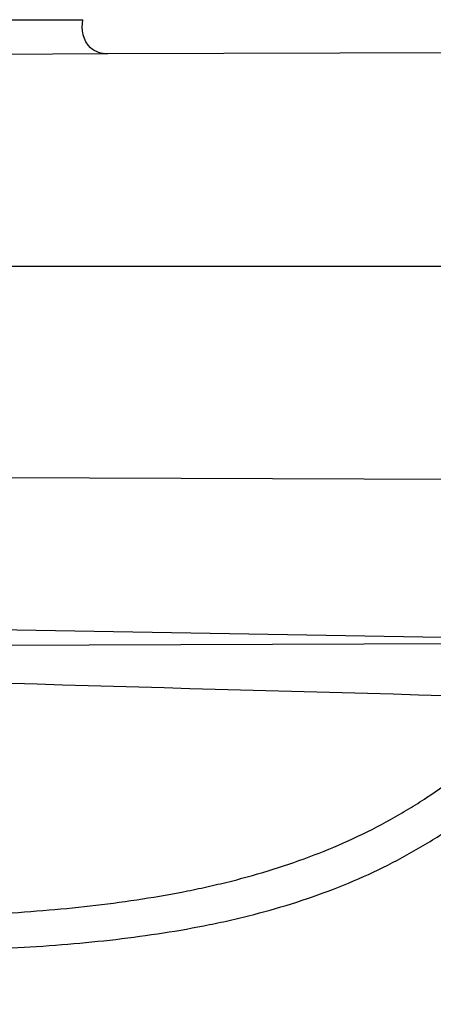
# Model space of a CAD drawing. Header units: millimetres. Extents: x 0 to 297, y 0 to 210.
# Tile 39 of 256: x 143.4177 to 143.4512, y 90.821 to 90.9009. Entities that reach past the tile are written whole.
import ezdxf

# ---------------------------------------------------------------- set-up
doc = ezdxf.new("R2010")
doc.units = ezdxf.units.MM
doc.header["$LTSCALE"] = 16.335
doc.layers.get('0').update_dxf_attribs({"linetype": 'CONTINUOUS'})
for name, color, linetype in [('01_GLOBAL', 7, 'CONTINUOUS'), ('INTFCLR_1', 7, 'CONTINUOUS'), ('INTFCLR_144815', 7, 'CONTINUOUS')]:
    doc.layers.add(name, color=color, linetype=linetype)

msp = doc.modelspace()

# ---------------------------------------------------------------- linework, layer by layer
at = {"color": 7, "linetype": 'Continuous'}
msp.add_circle((144.2368034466, 92.193132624), 3.04, dxfattribs=at)
at = {"color": 9, "linetype": 'Continuous'}
msp.add_arc((144.2368034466, 92.193132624), 3.001038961, 182.9674534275, 267.0325465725, dxfattribs=at)
at = {"layer": '01_GLOBAL', "color": 7, "linetype": 'Continuous'}
msp.add_circle((144.2368034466, 92.193132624), 3.08, dxfattribs=at)
at = {"layer": 'INTFCLR_1', "color": 9, "linetype": 'Continuous'}
for p, q in [((143.388269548, 90.9009089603), (143.4228188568, 90.9009089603)), ((143.4248350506, 90.89812460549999), (143.3906042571, 90.89800511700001)), ((143.068579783, 90.8809089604), (143.4921648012, 90.8809089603)), ((143.1045099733, 90.85684035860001), (143.4519711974, 90.85077540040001))]:
    msp.add_line(p, q, dxfattribs=at)
at = {"layer": 'INTFCLR_1', "color": 6, "linetype": 'Continuous'}
for p, q in [((143.4857521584, 90.89833724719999), (143.4248350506, 90.89812460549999)), ((143.4152219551, 90.86372687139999), (143.4774988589, 90.86350948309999)), ((143.4735235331, 90.850294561), (143.4103485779, 90.85007403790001))]:
    msp.add_line(p, q, dxfattribs=at)
for radius in [0.4827613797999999, 0.4587930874]:
    msp.add_arc((143.076579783, 90.97690896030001), radius, 270, 90.00000002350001, dxfattribs=at)
at = {"layer": 'INTFCLR_1', "color": 9, "linetype": 'Continuous'}
msp.add_arc((143.9726450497, 110.0206614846), 19.181680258, 268.2538865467, 268.4511225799, dxfattribs=at)
for points, knots in [([(143.505791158, 90.8276271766), (143.5067409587, 90.8302116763), (143.5086022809, 90.8354304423), (143.5121486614, 90.84601401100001), (143.5179028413, 90.8650111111), (143.5232385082, 90.8873082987), (143.5267617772, 90.90723622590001), (143.5282429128, 90.9174118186), (143.5290073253, 90.92329723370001), (143.5307716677, 90.93807275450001), (143.5326049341, 90.9633194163), (143.5323109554, 90.99310602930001), (143.5309256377, 91.0124090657), (143.5300542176, 91.021322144), (143.5294126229, 91.02725019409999), (143.5274302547, 91.04325002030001), (143.5229291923, 91.06887020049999), (143.5164430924, 91.09388353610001), (143.5118037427, 91.1087295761), (143.5100588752, 91.1140398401), (143.5074043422, 91.1218621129), (143.501415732, 91.13821577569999), (143.4910739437, 91.16221785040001), (143.4792964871, 91.1848938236), (143.4710860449, 91.1988510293), (143.4672487, 91.2050639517), (143.4646994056, 91.2091138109), (143.4578048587, 91.21976497), (143.446251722, 91.2361118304), (143.4302039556, 91.2560120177), (143.4166114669, 91.2709286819), (143.4071163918, 91.280463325), (143.4018664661, 91.2855115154), (143.3945821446, 91.292319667), (143.3843862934, 91.301234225), (143.373349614, 91.3098835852), (143.3667450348, 91.31458051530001), (143.3640805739, 91.316384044), (143.3625174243, 91.3174211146), (143.360134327, 91.3189510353), (143.3576340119, 91.3204557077), (143.3554317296, 91.3216111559), (143.3541938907, 91.32218598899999), (143.3532081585, 91.3225375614), (143.3525262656, 91.3226967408), (143.3519536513, 91.3226102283), (143.3518421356, 91.322071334), (143.35211692, 91.3214756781), (143.35259409, 91.3206502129), (143.3533650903, 91.31961113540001), (143.354392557, 91.3183442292), (143.3556852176, 91.31685831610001), (143.3572290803, 91.3151525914), (143.358673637, 91.31359842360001), (143.3599466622, 91.3122446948), (143.3621637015, 91.30990205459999), (143.3658426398, 91.3060562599), (143.3733257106, 91.29820400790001), (143.3814986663, 91.2893945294), (143.3889438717, 91.2809746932), (143.3935459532, 91.2756206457), (143.4009463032, 91.2668314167), (143.4122758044, 91.252588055), (143.4271285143, 91.2318655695), (143.4378788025, 91.2149484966), (143.4449171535, 91.2029069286), (143.4496927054, 91.19443764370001), (143.457931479, 91.1789786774), (143.4689344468, 91.1556341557), (143.4765250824, 91.1361710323), (143.480055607, 91.1260798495)], [0, 0, 0, 0, 0.0103790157, 0.0208837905, 0.0420711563, 0.0851838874, 0.1071959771, 0.1183352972, 0.1239410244, 0.1295662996, 0.174425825, 0.2192336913, 0.2417180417, 0.247353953, 0.2529903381, 0.2641931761, 0.3081223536, 0.3509244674, 0.3614867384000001, 0.3667496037, 0.3719933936, 0.3926231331, 0.4323811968, 0.4704128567, 0.4888542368, 0.4934078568, 0.4979383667, 0.5068920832, 0.5412323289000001, 0.5733304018, 0.6031976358, 0.6172527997, 0.6240454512, 0.6306500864, 0.6548352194, 0.6750684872, 0.6834752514, 0.6853781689, 0.6871962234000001, 0.6905460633, 0.6960524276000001, 0.6981915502, 0.6999110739, 0.7012078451, 0.7020914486, 0.7026255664, 0.703100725, 0.7038824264, 0.7050749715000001, 0.7066970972, 0.7087489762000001, 0.7112252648, 0.7141188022, 0.7174211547, 0.7192230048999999, 0.7211233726, 0.7295789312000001, 0.7392839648, 0.7620096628, 0.7748693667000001, 0.7816473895, 0.7886214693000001, 0.8181786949, 0.8502212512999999, 0.8846823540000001, 0.8936821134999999, 0.9027944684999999, 0.9213301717, 0.9597016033, 1, 1, 1, 1]), ([(143.3574002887, 91.32090895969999), (143.3579828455, 91.3209088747), (143.360948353, 91.3197357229), (143.3643531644, 91.3177442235), (143.3676585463, 91.31566523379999), (143.3692467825, 91.31463053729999), (143.3719545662, 91.31283211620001), (143.378664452, 91.3081521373), (143.3898825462, 91.2995381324), (143.4002548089, 91.29065717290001), (143.4076654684, 91.28387553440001), (143.4130031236, 91.27885055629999), (143.422653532, 91.2693642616), (143.4364709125, 91.2545242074), (143.4527894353, 91.23472347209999), (143.4645442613, 91.2184512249), (143.4715593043, 91.2078481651), (143.474151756, 91.2038188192), (143.4780526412, 91.1976396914), (143.4863962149, 91.18376385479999), (143.4983688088, 91.16121559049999), (143.5088888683, 91.1373346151), (143.5149812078, 91.1210611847), (143.5176807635, 91.1132799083), (143.5194547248, 91.1079989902), (143.524169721, 91.0932405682), (143.5307635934, 91.068371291), (143.5353421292, 91.0428843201), (143.5373581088, 91.02696958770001), (143.5380104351, 91.0210743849), (143.5388963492, 91.01221151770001), (143.5403047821, 90.993017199), (143.5406037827, 90.96339318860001), (143.5387395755, 90.93828707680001), (143.5369460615, 90.9235962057), (143.5361688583, 90.9177433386), (143.5346627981, 90.9076231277), (143.5310794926, 90.8877998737), (143.5256534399, 90.86562413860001), (143.5198047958, 90.8467377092), (143.5161994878, 90.83621326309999), (143.5143072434, 90.8310236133), (143.5133416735, 90.828453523)], [0, 0, 0, 0, 0.0031306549, 0.0166311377, 0.0214593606, 0.0240790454, 0.0268205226, 0.0389267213, 0.0680356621, 0.1027866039, 0.1122691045, 0.1220183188, 0.1421809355, 0.1849822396, 0.2309158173, 0.2799873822, 0.2927706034, 0.2992370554, 0.3057353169, 0.3320403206, 0.3862319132, 0.4428084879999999, 0.4721383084, 0.4795908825, 0.487069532, 0.5020757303, 0.5628487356, 0.6251729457, 0.6410612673, 0.6490543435, 0.6570463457, 0.6889269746, 0.7524526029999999, 0.8160592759, 0.8240370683, 0.8319876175, 0.8477879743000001, 0.8790177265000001, 0.9402188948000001, 0.970317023, 0.9852457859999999, 1, 1, 1, 1]), ([(143.480055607, 91.1260798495), (143.4837259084, 91.1155891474), (143.4903909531, 91.0940316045), (143.4967360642, 91.0663225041), (143.4998687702, 91.04781634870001), (143.5011284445, 91.03908602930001), (143.5019170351, 91.03321160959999), (143.5038463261, 91.0170292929), (143.5057008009, 90.99034417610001), (143.5054397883, 90.96356436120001), (143.5044671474, 90.9471924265), (143.504022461, 90.9412179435), (143.5032714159, 90.9323261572), (143.5012002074, 90.91339241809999), (143.4963788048, 90.88484585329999), (143.49048443, 90.86114028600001), (143.4864832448, 90.8475354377), (143.4848602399, 90.84220041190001), (143.4819377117, 90.8330489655), (143.4757637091, 90.8153843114), (143.4658991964, 90.7913053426), (143.4557508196, 90.7706295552), (143.4492053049, 90.7585613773), (143.4468307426, 90.7543048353), (143.4433023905, 90.74809499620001), (143.4357024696, 90.7352960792), (143.4236423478, 90.7168780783), (143.4088585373, 90.6967735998), (143.3981978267, 90.6836583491), (143.3920521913, 90.6764597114), (143.3897353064, 90.67377295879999), (143.3858253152, 90.6693041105), (143.3786022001, 90.6612629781), (143.3707422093, 90.65288706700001), (143.3636495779, 90.6454713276), (143.3593994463, 90.6410102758), (143.3560255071, 90.6373676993), (143.3538487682, 90.6348460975), (143.3526496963, 90.6332520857), (143.3521523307, 90.6324062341), (143.3518509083, 90.63179937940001), (143.3519780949, 90.6310096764), (143.3536612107, 90.6313530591), (143.3555127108, 90.6322404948), (143.3588652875, 90.6340529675), (143.3620632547, 90.63609007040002), (143.3646891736, 90.63783994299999), (143.3663741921, 90.6389985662), (143.3692060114, 90.6409804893), (143.3737350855, 90.64429641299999), (143.3800639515, 90.6492162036), (143.3895251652, 90.6570018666), (143.3979931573, 90.6645963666), (143.4054028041, 90.6717023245), (143.4107134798, 90.67694344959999), (143.4202844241, 90.68681168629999), (143.4339256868, 90.7022001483), (143.4499433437, 90.72266038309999), (143.4614126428, 90.7394215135), (143.4682300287, 90.75032242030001), (143.4707469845, 90.75446396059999), (143.4745342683, 90.76081850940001), (143.4826220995, 90.77508671), (143.4941655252, 90.79824657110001), (143.5021068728, 90.8176018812), (143.505791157, 90.8276271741)], [0, 0, 0, 0, 0.0419354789, 0.08505031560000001, 0.1071497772, 0.1127379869, 0.1183317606, 0.1295131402, 0.1742263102, 0.2191466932, 0.230445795, 0.2361065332, 0.241751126, 0.2641147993, 0.3079545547, 0.3508736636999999, 0.3561840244, 0.3614616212, 0.3719139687, 0.3924297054, 0.4320526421, 0.4700131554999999, 0.4792642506, 0.483852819, 0.4884035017, 0.5062126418, 0.5400088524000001, 0.5714206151, 0.6003317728, 0.6037560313, 0.6071340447, 0.6137178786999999, 0.6261602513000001, 0.6479155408, 0.6570536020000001, 0.6648783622, 0.6711643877, 0.6757843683, 0.6774462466, 0.6786751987, 0.6794900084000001, 0.6799813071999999, 0.6813020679, 0.6842478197, 0.6888651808, 0.6950795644, 0.6987591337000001, 0.70073729, 0.7027989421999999, 0.7117993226, 0.7219139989, 0.7330405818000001, 0.7580265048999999, 0.7648041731, 0.7717766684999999, 0.7861782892, 0.816667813, 0.8493175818, 0.8841610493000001, 0.8932352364, 0.8978283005, 0.9024468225, 0.9211469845, 0.9596997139, 1, 1, 1, 1]), ([(143.3574002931, 90.6329089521), (143.3572429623, 90.6329089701), (143.3568577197, 90.6329849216), (143.3568775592, 90.6336774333), (143.3572897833, 90.63438990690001), (143.3580025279, 90.63544892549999), (143.3590890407, 90.6367667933), (143.3605161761, 90.6383861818), (143.3622809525, 90.6402852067), (143.364262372, 90.64235883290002), (143.366417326, 90.6445772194), (143.3695810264, 90.647809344), (143.3761156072, 90.6544648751), (143.384127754, 90.66278898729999), (143.391492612, 90.67078447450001), (143.3954790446, 90.6752283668), (143.3978410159, 90.6779000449), (143.4041032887, 90.6850552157), (143.4149655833, 90.6980920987), (143.4300350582, 90.7180883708), (143.4423327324, 90.7364164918), (143.4500842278, 90.74915778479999), (143.4536819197, 90.7553382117), (143.4561024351, 90.75957339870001), (143.4627716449, 90.77157583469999), (143.4731139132, 90.7921423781), (143.4831746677, 90.8161140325), (143.4894718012, 90.8337029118), (143.4924519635, 90.8428134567), (143.4941067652, 90.8481240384), (143.4981845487, 90.86166066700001), (143.5041933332, 90.8852508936), (143.5091109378, 90.9136744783), (143.5112232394, 90.9325267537), (143.5119890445, 90.94137893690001), (143.5124424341, 90.9473263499), (143.5134340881, 90.9636235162), (143.5137003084, 90.9902855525), (143.5118091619, 91.01685089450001), (143.5098423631, 91.03295754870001), (143.5090383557, 91.0388051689), (143.5077538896, 91.047496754), (143.5045588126, 91.0659242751), (143.498087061, 91.0935137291), (143.4912937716, 91.1149624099), (143.4875537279, 91.1253987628)], [0, 0, 0, 0, 0.0008731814, 0.0017184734, 0.0032338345, 0.0055641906, 0.008732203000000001, 0.0127298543, 0.0175349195, 0.0231216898, 0.028646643, 0.0346996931, 0.0482229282, 0.0804128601, 0.09881585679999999, 0.1085510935, 0.1135452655, 0.1186072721, 0.1613234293, 0.207686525, 0.2575125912, 0.2837456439, 0.2904463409, 0.297201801, 0.3108185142, 0.3666506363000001, 0.4248611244, 0.4549770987, 0.470314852, 0.4780577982, 0.4858479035, 0.548777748, 0.6130125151, 0.6457681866, 0.6540348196, 0.6623247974, 0.6788712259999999, 0.7446474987, 0.8101274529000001, 0.8265054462, 0.8346996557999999, 0.8428862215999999, 0.8752668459, 0.9384715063, 1, 1, 1, 1]), ([(143.3780715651, 90.82811155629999), (143.3795316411, 90.82808606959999), (143.3824442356, 90.8280378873), (143.3882211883, 90.82795459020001), (143.3953488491, 90.8278813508), (143.4024099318, 90.82788786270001), (143.407293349, 90.82797170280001), (143.4100496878, 90.82804871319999), (143.4140798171, 90.8281946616), (143.4199618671, 90.82853918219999), (143.4263678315, 90.8292724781), (143.4306949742, 90.8300331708), (143.4330941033, 90.8305425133), (143.4365618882, 90.8313685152), (143.4415739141, 90.8329176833), (143.4463092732, 90.83510282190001), (143.4492642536, 90.8368187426), (143.4511858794, 90.8380372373), (143.4544385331, 90.8403701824), (143.4578582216, 90.84349037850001), (143.4605558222, 90.84654589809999), (143.462045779, 90.848415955), (143.4642566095, 90.8513862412), (143.4672995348, 90.85623801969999), (143.4701484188, 90.8620386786), (143.4721894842, 90.86695742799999), (143.4740880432, 90.87209565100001), (143.4753059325, 90.876042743), (143.4760311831, 90.87871069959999)], [0, 0, 0, 0, 0.0354707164, 0.0707566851, 0.1403369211, 0.2086101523, 0.2422620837, 0.2589694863, 0.2755870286, 0.3402183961, 0.4020447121, 0.4320711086, 0.4469021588, 0.461611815, 0.5186591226, 0.5740110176, 0.587810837, 0.6016461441, 0.6292660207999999, 0.6849553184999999, 0.7135897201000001, 0.7282126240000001, 0.7430221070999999, 0.8035181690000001, 0.8669700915, 0.8997737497, 0.9328434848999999, 1, 1, 1, 1]), ([(143.378029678, 90.82571418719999), (143.3795262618, 90.82567041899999), (143.3825119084, 90.82558631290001), (143.3884346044, 90.8254338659), (143.3957432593, 90.82527916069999), (143.4029848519, 90.825212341), (143.4079938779, 90.82525101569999), (143.4108211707, 90.82530461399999), (143.4149542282, 90.82541818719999), (143.4209858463, 90.8257241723), (143.4275553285, 90.8264365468), (143.4319915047, 90.8271985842), (143.4344500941, 90.8277132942), (143.4380030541, 90.8285534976), (143.443138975, 90.8301415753), (143.4479836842, 90.8324026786), (143.451001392, 90.8341854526), (143.4529664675, 90.8354524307), (143.4562925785, 90.8378873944), (143.4597812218, 90.84114651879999), (143.4625251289, 90.8443381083), (143.4640410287, 90.8462945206), (143.4662932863, 90.8494086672), (143.4693870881, 90.85449826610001), (143.4722726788, 90.8605760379), (143.4743370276, 90.8657332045), (143.4762568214, 90.8711269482), (143.4774841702, 90.875267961), (143.4782142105, 90.8780664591)], [0, 0, 0, 0, 0.0352840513, 0.0703885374, 0.1396222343, 0.2075595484, 0.24104394, 0.2576664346, 0.2741994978, 0.3384817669, 0.3999443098, 0.4297839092, 0.4445208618, 0.4591331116, 0.5158220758, 0.5708773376, 0.584618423, 0.5984078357, 0.62596322, 0.6816730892, 0.7104014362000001, 0.7250935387, 0.7399872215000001, 0.8009607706, 0.865102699, 0.8983215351, 0.931842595, 1, 1, 1, 1]), ([(143.5133416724, 90.82845352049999), (143.5095934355, 90.8184767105), (143.5015126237, 90.7992132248), (143.48977788, 90.77618411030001), (143.4815589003, 90.7619993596), (143.4777089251, 90.7556795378), (143.4751493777, 90.7515590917), (143.4682128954, 90.7407077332), (143.456543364, 90.7240235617), (143.4402554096, 90.7036662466), (143.4263884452, 90.6883575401), (143.4166609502, 90.67853995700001), (143.4112615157, 90.67332328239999), (143.403723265, 90.6662454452), (143.3951109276, 90.65868233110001), (143.3854941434, 90.6509298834), (143.379059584, 90.64602816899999), (143.3744559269, 90.64272343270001), (143.3715784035, 90.6407481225), (143.3698645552, 90.6395914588), (143.3661678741, 90.63717972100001), (143.3623175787, 90.6347700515), (143.3587607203, 90.63320736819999), (143.3577821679, 90.6329089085), (143.3574002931, 90.6329089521)], [0, 0, 0, 0, 0.1254333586, 0.2455838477, 0.3039242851, 0.3183395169, 0.3326778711, 0.3610127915, 0.4699119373, 0.572102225, 0.6676664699, 0.7128530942, 0.7347412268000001, 0.7560248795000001, 0.8345501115, 0.8695520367, 0.9013904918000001, 0.9297392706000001, 0.9362356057, 0.9424699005, 0.9540693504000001, 0.9882335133, 0.9955056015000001, 1, 1, 1, 1])]:
    msp.add_open_spline(points, degree=3, knots=knots, dxfattribs=at)
at = {"layer": 'INTFCLR_1', "color": 6, "linetype": 'Continuous'}
for points, knots in [([(143.391388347, 91.3209089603), (143.3904120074, 91.3209089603), (143.3921762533, 91.3175482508), (143.3936912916, 91.315694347), (143.3961672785, 91.3124411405), (143.3992225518, 91.30876154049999), (143.403128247, 91.3040654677), (143.4076936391, 91.29861198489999), (143.4125904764, 91.2926805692), (143.4174256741, 91.286720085), (143.4219266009, 91.28104271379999), (143.4260587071, 91.27571427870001), (143.4298162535, 91.27075815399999), (143.4332121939, 91.266182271), (143.4362702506, 91.26197618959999), (143.4390204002, 91.2581218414), (143.4414908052, 91.2545969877), (143.44370074, 91.2513921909), (143.4456749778, 91.24848640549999), (143.4474377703, 91.24585559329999), (143.4490168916, 91.24346918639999), (143.4504211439, 91.2413232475), (143.4516679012, 91.2393981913), (143.4527743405, 91.2376740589), (143.4537663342, 91.2361152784), (143.4546489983, 91.2347177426), (143.4556772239, 91.23307898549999), (143.456672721, 91.23147797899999), (143.4576979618, 91.229813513), (143.4585721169, 91.2283843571), (143.4595323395, 91.2268022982), (143.4605887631, 91.22504676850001), (143.4617562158, 91.22308812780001), (143.4630444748, 91.22090314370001), (143.464465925, 91.21846216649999), (143.4660286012, 91.2157418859), (143.4677482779, 91.21270225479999), (143.4696392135, 91.20930191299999), (143.4717186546, 91.20548838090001), (143.4740086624, 91.2011951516), (143.4765248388, 91.1963580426), (143.4792812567, 91.1909028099), (143.4822951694, 91.18473858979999), (143.4855914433, 91.1777384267), (143.4891913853, 91.16974930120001), (143.4931140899, 91.16057587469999), (143.4973740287, 91.14998328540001), (143.5019825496, 91.13763594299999), (143.5068772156, 91.12325026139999), (143.5117345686, 91.10722271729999), (143.5162134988, 91.0902287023), (143.5200746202, 91.0730385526), (143.5232856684, 91.05580143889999), (143.5258459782, 91.03858559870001), (143.5277689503, 91.0213883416), (143.5290609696, 91.0042502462), (143.529733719, 90.9871546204), (143.5297948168, 90.97012845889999), (143.5292510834, 90.9531560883), (143.5281065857, 90.9362397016), (143.5263644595, 90.9193928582), (143.5240214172, 90.9025816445), (143.5210770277, 90.88582850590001), (143.5175167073, 90.8690970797), (143.5133376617, 90.85240858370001), (143.5085942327, 90.8359945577), (143.5035656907, 90.8206525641), (143.4986112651, 90.80703250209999), (143.4940105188, 90.7954001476), (143.4897809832, 90.7854046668), (143.485903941, 90.7767502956), (143.4823616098, 90.7692115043), (143.4791285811, 90.76260345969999), (143.4761817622, 90.75678861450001), (143.4734988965, 90.7516551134), (143.4710647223, 90.7471189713), (143.4688610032, 90.7431068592), (143.466865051, 90.7395466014), (143.4650570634, 90.7363786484), (143.4634184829, 90.7335526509), (143.461937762, 90.7310351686), (143.4606041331, 90.72879595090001), (143.4594032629, 90.72680144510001), (143.4583170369, 90.7250147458), (143.457331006, 90.7234069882), (143.4564183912, 90.7219306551), (143.4555069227, 90.720467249), (143.4545265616, 90.7189048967), (143.4534184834, 90.71715367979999), (143.4521719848, 90.7152023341), (143.4507682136, 90.71302749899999), (143.4491853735, 90.7106037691), (143.4474055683, 90.7079124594), (143.4454085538, 90.7049352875), (143.4431685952, 90.701647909), (143.4406602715, 90.6980271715), (143.4378551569, 90.6940523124), (143.4347311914, 90.6897123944), (143.4312583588, 90.6849889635), (143.4274059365, 90.6798656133), (143.4231637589, 90.6743560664), (143.4185304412, 90.6684770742), (143.4135422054, 90.66229925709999), (143.408452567, 90.6561180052), (143.4036878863, 90.6504204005), (143.3995946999, 90.6455048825), (143.3963986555, 90.6416642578), (143.3938021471, 90.6382708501), (143.3922373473, 90.6363594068), (143.3903920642, 90.6329089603), (143.391388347, 90.6329089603)], [0, 0, 0, 0, 0.0038604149, 0.007501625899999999, 0.0124785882, 0.0188917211, 0.0268498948, 0.0364677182, 0.0470694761, 0.05724446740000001, 0.066818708, 0.0757144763, 0.0839053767, 0.0914099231, 0.0982451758, 0.1044667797, 0.1101313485, 0.11526428, 0.1198589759, 0.1240215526, 0.1277856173, 0.1311734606, 0.1341617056, 0.1368541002, 0.1392736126, 0.1414672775, 0.143389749, 0.1469230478, 0.1489215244, 0.1511192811, 0.1535471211, 0.1562389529, 0.1592204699, 0.1625628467, 0.1662680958, 0.1703891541, 0.1749670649, 0.1800767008, 0.1857729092, 0.1921414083, 0.199315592, 0.2073311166, 0.2163077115, 0.2264451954, 0.2379233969, 0.2509534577, 0.2658909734, 0.2830621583, 0.3030578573, 0.3259639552, 0.3492662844, 0.3725305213, 0.3956109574, 0.4185782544, 0.4413347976, 0.4640172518, 0.4865192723, 0.5089682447, 0.5313242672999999, 0.5536477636, 0.5759939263, 0.5982772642, 0.6207472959, 0.6432362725, 0.6658996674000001, 0.6887559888, 0.7107777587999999, 0.7297237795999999, 0.7460531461, 0.7602331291, 0.7726347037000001, 0.7835467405, 0.7931663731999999, 0.8017211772, 0.8093215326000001, 0.8160683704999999, 0.8220757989, 0.8274205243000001, 0.8322066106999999, 0.8364980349, 0.8403367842, 0.8437547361, 0.8468031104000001, 0.8495420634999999, 0.8520223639, 0.8542604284, 0.8564046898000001, 0.8588391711, 0.861553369, 0.8645986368, 0.8679945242, 0.8717882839, 0.8760445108, 0.8807522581, 0.8859628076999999, 0.8917731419, 0.8981681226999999, 0.9051985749, 0.9129160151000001, 0.9213486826, 0.9305434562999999, 0.9404096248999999, 0.9509435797, 0.9619432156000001, 0.9720502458, 0.9803711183, 0.9870628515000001, 0.9922716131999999, 0.9960607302, 1, 1, 1, 1]), ([(143.3913883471, 90.6329089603), (143.3925009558, 90.6329089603), (143.3944304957, 90.6342092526), (143.3973970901, 90.6359951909), (143.4007982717, 90.63846662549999), (143.4050037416, 90.641686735), (143.4100111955, 90.64579797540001), (143.4155298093, 90.6505901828), (143.4211292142, 90.6557134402), (143.4264144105, 90.6607775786), (143.43125736, 90.6656028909), (143.4356657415, 90.6701567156), (143.4396603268, 90.6744161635), (143.4432708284, 90.6783761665), (143.4465216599, 90.6820354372), (143.4494397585, 90.68539654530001), (143.4520627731, 90.68848206), (143.4544121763, 90.6912986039), (143.456513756, 90.6938607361), (143.4583900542, 90.69618388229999), (143.4600695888, 90.6982924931), (143.4615949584, 90.7002315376), (143.4630975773, 90.7021632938), (143.4646983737, 90.7042463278), (143.4663978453, 90.7064880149), (143.4680793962, 90.7087376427), (143.4697311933, 90.7109767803), (143.4714499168, 90.71333865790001), (143.4733525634, 90.7159926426), (143.4754791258, 90.7190089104), (143.477855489, 90.7224451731), (143.4805066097, 90.7263640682), (143.4834545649, 90.73083052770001), (143.4867221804, 90.73592456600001), (143.4903444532, 90.7417581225), (143.4943554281, 90.74846001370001), (143.4987865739, 90.7561875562), (143.5036710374, 90.7651488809), (143.5090369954, 90.7755879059), (143.5149200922, 90.78786990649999), (143.5212054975, 90.8021696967), (143.5274896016, 90.8180379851), (143.5333654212, 90.8347684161), (143.5385840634, 90.85172715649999), (143.543100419, 90.8687485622), (143.5469295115, 90.8858143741), (143.5500694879, 90.9028343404), (143.5525457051, 90.9198546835), (143.5543635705, 90.93680288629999), (143.5555404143, 90.953705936), (143.5560867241, 90.9705470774), (143.5560112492, 90.9873292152), (143.5553196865, 91.00406232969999), (143.5540157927, 91.0207358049), (143.5520992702, 91.03735679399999), (143.5495685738, 91.05392286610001), (143.5464237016, 91.0704086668), (143.5426520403, 91.08685112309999), (143.5382472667, 91.1032296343), (143.5331875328, 91.11956315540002), (143.527486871, 91.1357686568), (143.5213730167, 91.1512348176), (143.515238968, 91.1652433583), (143.5094946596, 91.17729987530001), (143.5042564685, 91.18755505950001), (143.4994933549, 91.19635787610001), (143.4951738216, 91.20395281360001), (143.4912628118, 91.21054467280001), (143.4877284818, 91.21628951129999), (143.4845342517, 91.2213187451), (143.4816534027, 91.22572797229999), (143.4790579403, 91.22960449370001), (143.4767281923, 91.23301003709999), (143.4746357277, 91.2360102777), (143.472765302, 91.23864767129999), (143.4710870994, 91.24097947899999), (143.46957943, 91.2430470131), (143.4681380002, 91.2450001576), (143.4666395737, 91.2470074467), (143.4649885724, 91.2491911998), (143.463288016, 91.2514092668), (143.4615819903, 91.2536039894), (143.4598543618, 91.2557981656), (143.4579581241, 91.2581730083), (143.4558400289, 91.260784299), (143.4534675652, 91.2636590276), (143.4508179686, 91.26680939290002), (143.447859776, 91.2702519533), (143.4445666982, 91.2739955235), (143.4409044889, 91.27805121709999), (143.4368464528, 91.28241728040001), (143.4323696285, 91.2870829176), (143.4274456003, 91.2920302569), (143.4220754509, 91.2972158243), (143.4163486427, 91.3024971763), (143.410661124, 91.30747107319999), (143.4054543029, 91.3117747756), (143.4010724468, 91.3151480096), (143.3975442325, 91.3177259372), (143.3944939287, 91.3195690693), (143.3925216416, 91.3209089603), (143.3913883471, 91.3209089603)], [0, 0, 0, 0, 0.0042187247, 0.0081401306, 0.0133978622, 0.0200459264, 0.0282638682, 0.0379443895, 0.0477615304, 0.05703690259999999, 0.0656973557, 0.0736821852, 0.0810680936, 0.0878383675, 0.0940009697, 0.0996271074, 0.1047154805, 0.1093563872, 0.1135342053, 0.1172803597, 0.1206792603, 0.1237557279, 0.1266349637, 0.1299589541, 0.1337168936, 0.1373013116, 0.1406085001, 0.1442672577, 0.148377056, 0.1529904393, 0.1582606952, 0.164218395, 0.1709303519, 0.1785521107, 0.1871652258, 0.1969659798, 0.2081658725, 0.2209392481, 0.2356613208, 0.2526660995, 0.2725685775, 0.2948769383, 0.3173640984, 0.3397873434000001, 0.3621386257, 0.3841211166, 0.4060891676, 0.4277469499, 0.4493218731, 0.470705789, 0.4919793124, 0.5131981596, 0.5343255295, 0.5554668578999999, 0.5765984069, 0.5977513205, 0.6189954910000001, 0.6402209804, 0.6617015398, 0.6832900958, 0.7050415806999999, 0.7268239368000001, 0.7463339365, 0.7630160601, 0.7774553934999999, 0.7899931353, 0.8009638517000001, 0.8105830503, 0.8190545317, 0.8265380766, 0.8331730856, 0.8390248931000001, 0.8442268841, 0.8488182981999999, 0.8528943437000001, 0.8564866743, 0.8597116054, 0.8625968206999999, 0.8656908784, 0.8692094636, 0.8729771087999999, 0.8762884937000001, 0.879749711, 0.8835661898, 0.8878115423, 0.8924986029, 0.8976989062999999, 0.9034198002, 0.9097088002, 0.9166034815, 0.9241390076, 0.9323094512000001, 0.9411199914, 0.9506041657, 0.9606137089, 0.9706541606, 0.9792553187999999, 0.9862062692, 0.9916647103, 0.9957028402, 1, 1, 1, 1]), ([(143.4248350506, 90.89812460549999), (143.4243374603, 90.89812286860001), (143.4229633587, 90.8985572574), (143.4226498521, 90.9001415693), (143.4228188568, 90.9009089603)], [0, 0, 0, 0, 0.3877227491, 1, 1, 1, 1])]:
    msp.add_open_spline(points, degree=3, knots=knots, dxfattribs=at)
at = {"layer": 'INTFCLR_144815', "color": 6, "linetype": 'Continuous'}
for radius in [0.5104906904, 0.4864760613]:
    msp.add_circle((143.076579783, 90.97690896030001), radius, dxfattribs=at)
for radius, start, end in [(0.7037433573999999, 313.9937911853, 154.5150993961), (0.6797433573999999, 312.9543589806, 154.5144414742), (0.6572577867, 282.2440355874, 71.2863570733), (0.5288304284, 45.0000000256, 314.9999999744), (0.5278840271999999, 44.999999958, 315.000000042), (0.5271191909, 44.99999997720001, 315.0000000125), (0.5186031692, 308.490992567, 51.50900743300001), (0.5120146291, 313.9992414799, 46.00075850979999)]:
    msp.add_arc((143.076579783, 90.97690896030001), radius, start, end, dxfattribs=at)
at = {"layer": 'INTFCLR_144815', "color": 9, "linetype": 'Continuous'}
for centre, radius, start, end in [((143.076579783, 90.97690896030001), 0.6528896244, 292.4997540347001, 54.0964566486), ((143.0765826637, 90.97691030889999), 0.5889741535, 292.4997540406, 54.09645665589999), ((143.076579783, 90.97690896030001), 0.5277450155, 314.0862202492, 45.9137797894), ((143.076579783, 90.97690896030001), 0.5151250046, 313.8592910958, 46.1407088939), ((143.076579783, 90.97690896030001), 0.5117547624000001, 314.0319604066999, 45.9680396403)]:
    msp.add_arc(centre, radius, start, end, dxfattribs=at)
at = {"layer": 'INTFCLR_144815', "color": 6, "linetype": 'Continuous'}
for points, knots in [([(143.433067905, 90.62090910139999), (143.4328265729, 90.6209135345), (143.4324756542, 90.62173267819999), (143.4330197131, 90.6224610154), (143.4334366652, 90.6233453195), (143.4339703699, 90.62419814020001), (143.4346161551, 90.625198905), (143.4354019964, 90.62633936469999), (143.4363208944, 90.62762784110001), (143.4373778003, 90.629067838), (143.4385738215, 90.6306651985), (143.4399109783, 90.6324252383), (143.441391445, 90.63435475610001), (143.4430186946, 90.6364625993), (143.4447956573, 90.638757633), (143.4467226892, 90.6412461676), (143.4487964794, 90.6439306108), (143.4510117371, 90.6468115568), (143.4533657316, 90.6498936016), (143.4558612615, 90.6531893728), (143.4585019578, 90.6567137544), (143.461284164, 90.6604731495), (143.4641988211, 90.6644674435), (143.4672349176, 90.66869431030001), (143.4703835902, 90.673154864), (143.473633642, 90.6778472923), (143.4769725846, 90.6827680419), (143.4803867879, 90.68791175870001), (143.4838617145, 90.69327133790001), (143.4873822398, 90.69883811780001), (143.4909329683, 90.704602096), (143.4944985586, 90.7105522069), (143.4980640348, 90.7166766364), (143.5016150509, 90.7229631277), (143.5051380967, 90.72939925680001), (143.508620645, 90.7359726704), (143.5120512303, 90.7426712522), (143.5154195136, 90.7494833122), (143.5187162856, 90.75639770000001), (143.5219334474, 90.7634039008), (143.5250639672, 90.77049210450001), (143.5281017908, 90.777653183), (143.5310417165, 90.78487857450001), (143.5338798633, 90.7921616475), (143.5366072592, 90.7994810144), (143.5392210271, 90.8068281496), (143.5417223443, 90.8142048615), (143.5441140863, 90.8216202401), (143.5463966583, 90.8290768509), (143.5485670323, 90.8365654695), (143.5506238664, 90.84408177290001), (143.5525648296, 90.8516162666), (143.5543887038, 90.8591617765), (143.5560958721, 90.86671694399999), (143.5576869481, 90.8742815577), (143.5591625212, 90.881855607), (143.5605229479, 90.88943824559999), (143.5617683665, 90.89702739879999), (143.5628989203, 90.9046205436), (143.5639149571, 90.91221615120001), (143.5648169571, 90.91981379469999), (143.5656053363, 90.9274129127), (143.5662804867, 90.9350130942), (143.5668427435, 90.942613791), (143.5672924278, 90.9502149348), (143.5676297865, 90.9578162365), (143.5678550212, 90.9654177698), (143.5679682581, 90.97301929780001), (143.5679695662, 90.9806209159), (143.567858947, 90.9882224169), (143.5676363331, 90.99582392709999), (143.5673015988, 91.00342523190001), (143.5668545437, 91.01102638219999), (143.5662949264, 91.0186270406), (143.5656224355, 91.0262270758), (143.5648367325, 91.0338260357), (143.5639374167, 91.0414235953), (143.5629240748, 91.0490191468), (143.5617962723, 91.05661196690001), (143.5605535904, 91.0642010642), (143.5591956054, 91.07178539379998), (143.5577218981, 91.0793638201), (143.5561322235, 91.0869343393), (143.5544265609, 91.09449419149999), (143.5526049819, 91.10204067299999), (143.5506674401, 91.10957186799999), (143.5486137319, 91.117086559), (143.5464439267, 91.1245825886), (143.5441586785, 91.13205611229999), (143.5417591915, 91.139502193), (143.5392470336, 91.1469155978), (143.5366239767, 91.1542912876), (143.5338923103, 91.16162359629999), (143.5310549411, 91.16890614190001), (143.5281154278, 91.1761319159), (143.525078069, 91.1832932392), (143.5219479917, 91.1903817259), (143.5187312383, 91.19738826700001), (143.5154348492, 91.20430302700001), (143.512066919, 91.2111154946), (143.5086366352, 91.2178145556), (143.5051543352, 91.2243885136), (143.5016314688, 91.2308252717), (143.4980805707, 91.2371124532), (143.4945151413, 91.2432376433), (143.4909495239, 91.24918858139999), (143.4873986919, 91.2549534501), (143.4838779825, 91.2605211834), (143.480402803, 91.2658817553), (143.4769882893, 91.27102648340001), (143.4736489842, 91.2759482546), (143.4703985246, 91.28064170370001), (143.4672493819, 91.28510330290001), (143.464212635, 91.2893314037), (143.4612978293, 91.29332617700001), (143.4585129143, 91.29708947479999), (143.4558642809, 91.3006245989), (143.4533568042, 91.30393610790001), (143.450993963, 91.30702956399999), (143.4487779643, 91.3099113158), (143.4467099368, 91.3125882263), (143.444790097, 91.3150674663), (143.4430178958, 91.31735635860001), (143.4413922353, 91.31946213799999), (143.4399116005, 91.32139186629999), (143.4385741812, 91.323152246), (143.4373781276, 91.32474964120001), (143.4363211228, 91.32618976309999), (143.4354021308, 91.3274783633), (143.4346162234, 91.32861891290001), (143.4339704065, 91.32961972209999), (143.4334366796, 91.3304725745), (143.4330197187, 91.3313568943), (143.4324756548, 91.33208523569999), (143.4328265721, 91.33290438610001), (143.433067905, 91.3329088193)], [0, 0, 0, 0, 0.0009310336, 0.002365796, 0.0034193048, 0.0047077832, 0.006237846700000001, 0.0080159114, 0.0100484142, 0.0123424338, 0.0149055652, 0.0177455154, 0.0208683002, 0.0242865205, 0.0280168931, 0.0320641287, 0.03642688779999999, 0.0411013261, 0.0460820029, 0.0513859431, 0.0570470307, 0.0630689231, 0.0694259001, 0.0761196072, 0.0831428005, 0.0904858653, 0.0981365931, 0.1060799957, 0.1142989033, 0.1227742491, 0.1314855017, 0.1404113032, 0.1495299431, 0.1588198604, 0.1682601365, 0.1778307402, 0.1875127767, 0.1972886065, 0.2071421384, 0.2170587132, 0.2270251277, 0.2370298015, 0.2470622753, 0.2571128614, 0.2671789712, 0.2771901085, 0.2871913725, 0.2972229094, 0.3072428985, 0.3172696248, 0.3272959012, 0.3372999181, 0.3472797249, 0.3572378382, 0.3671756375, 0.3770956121, 0.3870009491, 0.3968896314, 0.4067592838, 0.416611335, 0.4264476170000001, 0.4362699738, 0.4460792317, 0.4558777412, 0.465666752, 0.475448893, 0.4852256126, 0.4949995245, 0.5047720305, 0.5145458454, 0.5243224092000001, 0.5341044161, 0.5438932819, 0.5536914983, 0.5635002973, 0.5733219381, 0.5831577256, 0.5930094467, 0.6028783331, 0.6127653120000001, 0.6226711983, 0.6325970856, 0.6425436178, 0.6525082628, 0.6624891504, 0.6724871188, 0.6825027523, 0.6925369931, 0.7025869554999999, 0.7126463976, 0.7227116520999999, 0.7327783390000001, 0.742840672, 0.7528920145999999, 0.7629245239, 0.772929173, 0.7828957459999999, 0.7928124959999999, 0.8026662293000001, 0.8124423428, 0.8221246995, 0.8316958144, 0.8411366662, 0.8504272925, 0.8595467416, 0.8684734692, 0.8771857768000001, 0.8856622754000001, 0.8938824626, 0.9018271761, 0.9094792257, 0.9168237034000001, 0.923848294, 0.9305435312, 0.93690291, 0.9429227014, 0.9486018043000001, 0.9539413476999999, 0.9589446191, 0.9636165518, 0.9679634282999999, 0.9719924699, 0.9757115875, 0.9791292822, 0.9822538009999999, 0.9850935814, 0.9876568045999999, 0.9899510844, 0.9919838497, 0.9937619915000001, 0.9952921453, 0.9965806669, 0.997634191, 0.9990689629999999, 1, 1, 1, 1]), ([(143.4446760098, 91.3209089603), (143.4444338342, 91.3209089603), (143.4440805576, 91.32008333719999), (143.4445966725, 91.319342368), (143.4449904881, 91.3184389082), (143.4454977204, 91.3175675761), (143.4461122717, 91.3165448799), (143.4468609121, 91.3153794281), (143.4477365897, 91.3140630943), (143.4487436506, 91.31259278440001), (143.4498827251, 91.31096304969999), (143.4511555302, 91.3091686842), (143.4525633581, 91.3072037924), (143.4541073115, 91.30506236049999), (143.455788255, 91.3027379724), (143.4576064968, 91.30022429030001), (143.4595619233, 91.2975147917), (143.4616535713, 91.2946033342), (143.4638797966, 91.2914838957), (143.4662378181, 91.28815120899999), (143.4687238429, 91.2846006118), (143.4713327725, 91.2808285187), (143.4740582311, 91.27683247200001), (143.4768924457, 91.2726114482), (143.4798262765, 91.2681659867), (143.4828493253, 91.2634982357), (143.4859500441, 91.2586120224), (143.4891159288, 91.25351281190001), (143.492333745, 91.2482076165), (143.4955897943, 91.2427048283), (143.4988701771, 91.2370140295), (143.5021610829, 91.2311457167), (143.5054490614, 91.2251109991), (143.5087212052, 91.218921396), (143.5119653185, 91.2125886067), (143.5151700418, 91.20612431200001), (143.5183249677, 91.1995399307), (143.5214206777, 91.1928464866), (143.5244487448, 91.1860545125), (143.5274017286, 91.1791739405), (143.5302731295, 91.1722140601), (143.5330572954, 91.16518358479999), (143.5357494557, 91.15809040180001), (143.5383454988, 91.1509419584), (143.5408421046, 91.1437447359), (143.5432363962, 91.13650504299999), (143.5455261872, 91.1292281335), (143.547709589, 91.1219192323), (143.5497852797, 91.1145825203), (143.551752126, 91.1072222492), (143.5536094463, 91.09984166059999), (143.5553566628, 91.0924441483), (143.5569935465, 91.0850321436), (143.5585198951, 91.077608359), (143.559935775, 91.07017457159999), (143.5612412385, 91.0627328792), (143.562436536, 91.05528445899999), (143.5635218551, 91.0478309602), (143.5644975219, 91.0403731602), (143.5653637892, 91.03291231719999), (143.5661210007, 91.02544880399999), (143.5667694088, 91.01798358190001), (143.5673093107, 91.0105167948), (143.5677409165, 91.0030491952), (143.5680644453, 90.9955807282), (143.5682800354, 90.9881119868), (143.5683878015, 90.980642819), (143.5683877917, 90.97317374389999), (143.5682800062, 90.9657045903), (143.5680643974, 90.9582358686), (143.5677408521, 90.9507674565), (143.5673092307, 90.9432999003), (143.5667693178, 90.9358331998), (143.5661208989, 90.9283680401), (143.5653636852, 90.9209046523), (143.5644974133, 90.91344388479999), (143.5635217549, 90.9059862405), (143.5624364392, 90.8985328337), (143.5612411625, 90.8910845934), (143.5599357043, 90.88364296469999), (143.5585198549, 90.87620936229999), (143.5569935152, 90.86878563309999), (143.555356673, 90.8613738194), (143.5536094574, 90.8539763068), (143.551752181, 90.8465958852), (143.5497853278, 90.83923557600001), (143.5477096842, 90.8318990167), (143.545526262, 90.8245900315), (143.5432365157, 90.8173132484), (143.540842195, 90.81007345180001), (143.5383456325, 90.8028763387), (143.5357495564, 90.79572779), (143.5330574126, 90.7886346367), (143.5302732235, 90.78160409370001), (143.5274018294, 90.7746442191), (143.5244488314, 90.7677636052), (143.5214207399, 90.7609715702), (143.5183250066, 90.754278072), (143.5151700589, 90.7476936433), (143.5119653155, 90.74122930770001), (143.5087211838, 90.7348964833), (143.5054490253, 90.7287068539), (143.5021610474, 90.7226721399), (143.4988701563, 90.716803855), (143.4955897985, 90.7111130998), (143.4923337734, 90.7056103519), (143.4891159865, 90.7003052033), (143.4859501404, 90.69520605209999), (143.4828494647, 90.69031990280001), (143.4798264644, 90.6856522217), (143.4768926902, 90.68120684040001), (143.4740585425, 90.6769859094), (143.4713331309, 90.67298992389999), (143.4687242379, 90.6692178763), (143.4662382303, 90.66566729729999), (143.463880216, 90.66233461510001), (143.4616539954, 90.65921517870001), (143.4595623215, 90.6563036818), (143.4576068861, 90.653594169), (143.4557885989, 90.6510804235), (143.454107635, 90.6487560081), (143.4525636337, 90.64661451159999), (143.4511557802, 90.64464958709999), (143.449882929, 90.6428551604), (143.4487438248, 90.641225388), (143.4477367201, 90.6397550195), (143.4468610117, 90.63843864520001), (143.4461123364, 90.63727314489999), (143.4454977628, 90.63625041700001), (143.4449905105, 90.6353790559), (143.4445966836, 90.6344755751), (143.4440805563, 90.63373459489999), (143.4444338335, 90.6329089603), (143.4446760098, 90.6329089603)], [0, 0, 0, 0, 0.0009746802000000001, 0.0024840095, 0.0035885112, 0.0049370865, 0.0065361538, 0.0083919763, 0.0105107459, 0.0128992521, 0.015564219, 0.0185131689, 0.0217532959, 0.0252926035, 0.0291382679, 0.0332981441, 0.0377785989, 0.04258641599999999, 0.0477262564, 0.0532026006, 0.0590172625, 0.0651707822, 0.071661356, 0.0784844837, 0.0856331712, 0.0930977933, 0.1008661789, 0.1089237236, 0.1172537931, 0.1258380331, 0.1346568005, 0.1436896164, 0.1529158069, 0.1623149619, 0.1718668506, 0.1815521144, 0.1913525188, 0.2012510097, 0.2112318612, 0.2212807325, 0.231384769, 0.2415324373, 0.2517131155, 0.2619185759, 0.2721400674, 0.2823718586, 0.2926070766, 0.3028419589, 0.3130713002, 0.3232929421, 0.3335030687, 0.3437008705, 0.3538836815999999, 0.3640517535, 0.374203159, 0.3843390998, 0.3944585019, 0.404563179, 0.4146523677, 0.4247285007, 0.4347913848, 0.4448437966, 0.4548857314, 0.4649202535, 0.4749476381, 0.4849710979, 0.4949910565, 0.5050107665, 0.5150307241, 0.5250541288, 0.5350814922, 0.5451158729, 0.5551577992, 0.5652100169, 0.5752728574, 0.5853487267, 0.5954379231, 0.6055422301, 0.6156616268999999, 0.6257972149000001, 0.6359487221, 0.6461162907, 0.656299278, 0.6664966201, 0.6767070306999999, 0.6869281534, 0.6971578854, 0.7073922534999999, 0.7176279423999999, 0.7278592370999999, 0.7380811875, 0.7482862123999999, 0.758467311, 0.768614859, 0.7787188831, 0.7887678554, 0.7987487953, 0.8086473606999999, 0.8184478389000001, 0.8281331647, 0.8376851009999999, 0.8470843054, 0.8563105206, 0.8653432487, 0.874161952, 0.8827461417, 0.8910761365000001, 0.8991335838, 0.9069018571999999, 0.914366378, 0.9215149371, 0.9283378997, 0.9348283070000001, 0.9409818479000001, 0.9467964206, 0.9522727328, 0.9574126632, 0.9622204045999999, 0.9667010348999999, 0.970860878, 0.9747067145, 0.97824602, 0.9814863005, 0.9844352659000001, 0.9871003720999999, 0.9894889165, 0.9916078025, 0.9934636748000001, 0.9950628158, 0.9964114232, 0.9975159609, 0.9990253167, 1, 1, 1, 1]), ([(143.5363638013, 90.9769089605), (143.5363638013, 90.97218602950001), (143.5362248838, 90.96273496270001), (143.5355996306, 90.9485607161), (143.5345560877, 90.93438615), (143.5330911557, 90.9202123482), (143.5312018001, 90.9060416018), (143.5288847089, 90.8918781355), (143.5261351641, 90.8777283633), (143.5229493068, 90.86360159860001), (143.519326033, 90.8495105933), (143.5152624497, 90.8354744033), (143.5107624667, 90.82151531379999), (143.50583019, 90.8076624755), (143.5004790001, 90.79395279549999), (143.4947269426, 90.7804302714), (143.4886045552, 90.7671497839), (143.482153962, 90.7541754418), (143.4754320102, 90.7415833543), (143.4685130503, 90.7294568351), (143.4614877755, 90.7178849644), (143.4544621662, 90.7069583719), (143.4475513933, 90.6967604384), (143.4408725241, 90.68735981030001), (143.4345338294, 90.6788026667), (143.4286265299, 90.6711072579), (143.4232190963, 90.6642672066), (143.4183544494, 90.6582547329), (143.414058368, 90.6530227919), (143.4103303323, 90.6485224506), (143.4071692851, 90.64468983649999), (143.4045493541, 90.64148838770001), (143.4024770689, 90.6388332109), (143.4008722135, 90.63678061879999), (143.3998672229, 90.6350587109), (143.3990396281, 90.6341040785), (143.3991497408, 90.6329089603), (143.3994670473, 90.6329089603)], [0, 0, 0, 0, 0.0373969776, 0.0748305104, 0.1123278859, 0.1499208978, 0.1876426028, 0.2255106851, 0.2635438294, 0.3017616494, 0.3401610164, 0.3787310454, 0.4174490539, 0.4562752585, 0.4951477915, 0.5339633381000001, 0.5726158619, 0.6109244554, 0.6486768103, 0.6856239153, 0.7214601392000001, 0.7558561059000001, 0.7884730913, 0.8189949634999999, 0.8471589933, 0.8727898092, 0.8958085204, 0.9161981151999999, 0.9340282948, 0.9494114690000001, 0.9624736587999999, 0.9733586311, 0.9821878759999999, 0.9890812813, 0.9941468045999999, 0.9974875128, 1, 1, 1, 1]), ([(143.4216624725, 90.62090910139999), (143.4213076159, 90.62091551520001), (143.4212879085, 90.6222846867), (143.4219530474, 90.62304625), (143.4225585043, 90.6241104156), (143.4232177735, 90.6250628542), (143.4240014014, 90.6261749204), (143.4249242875, 90.6274231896), (143.4259842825, 90.62882165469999), (143.4271848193, 90.63037251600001), (143.4285272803, 90.6320821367), (143.430013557, 90.6339560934), (143.4316452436, 90.6360008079), (143.4334240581, 90.6382233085), (143.4353514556, 90.6406310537), (143.4374286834, 90.6432319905), (143.4396564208, 90.6460341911), (143.4420348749, 90.6490460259), (143.4445631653, 90.65227543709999), (143.4472388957, 90.6557294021), (143.4500574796, 90.65941300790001), (143.4530121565, 90.6633293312), (143.4560944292, 90.66747983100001), (143.459294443, 90.67186467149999), (143.4626010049, 90.6764825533), (143.466001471, 90.68133031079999), (143.4694818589, 90.6864027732), (143.4730272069, 90.6916929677), (143.4766218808, 90.6971922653), (143.480249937, 90.70289064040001), (143.4838954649, 90.7087769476), (143.4875429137, 90.7148392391), (143.4911773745, 90.7210650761), (143.4947848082, 90.7274418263), (143.4983522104, 90.7339569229), (143.5018677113, 90.7405980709), (143.5053206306, 90.747353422), (143.5087014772, 90.7542116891), (143.5120019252, 90.7611622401), (143.5152147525, 90.7681951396), (143.5183337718, 90.7753011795), (143.5213537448, 90.782471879), (143.5242703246, 90.78969954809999), (143.5270798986, 90.79697710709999), (143.5297795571, 90.80429818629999), (143.5323669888, 90.8116570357), (143.5348403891, 90.8190484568), (143.5371984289, 90.8264678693), (143.5394400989, 90.8339109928), (143.5415647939, 90.8413742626), (143.5435721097, 90.8488542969), (143.5454619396, 90.8563483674), (143.5472342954, 90.8638538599), (143.5488893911, 90.87136872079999), (143.5504275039, 90.87889097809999), (143.5518490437, 90.88641916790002), (143.5531544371, 90.8939518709), (143.5543441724, 90.9014880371), (143.5554187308, 90.9090266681), (143.5563786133, 90.9165670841), (143.5572242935, 90.92410868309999), (143.5579562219, 90.9316510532), (143.5585748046, 90.9391938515), (143.5590804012, 90.9467368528), (143.5594733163, 90.9542799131), (143.5597537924, 90.96182296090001), (143.5599220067, 90.96936596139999), (143.559959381, 90.97439484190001), (143.559959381, 90.9769089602)], [0, 0, 0, 0, 0.0027272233, 0.00637693, 0.0088871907, 0.0118720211, 0.0153444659, 0.0193180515, 0.02380733, 0.0288260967, 0.0343890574, 0.0405101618, 0.0472051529, 0.05449051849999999, 0.0623846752, 0.0709044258, 0.0800682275, 0.08989261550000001, 0.1003941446, 0.1115838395, 0.1234656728, 0.1360350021, 0.1492811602, 0.1631910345, 0.1777467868, 0.1929237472, 0.2086919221, 0.2250163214, 0.241858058, 0.2591751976, 0.2769240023, 0.2950599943, 0.3135389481, 0.3323178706, 0.3513557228, 0.3706138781, 0.3900565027, 0.40965088, 0.4293672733, 0.4491790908, 0.4690627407, 0.4889974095, 0.5089649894, 0.5289504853, 0.5489397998, 0.5689220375, 0.5888883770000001, 0.6088300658, 0.6287418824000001, 0.6486179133, 0.6684555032, 0.6882511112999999, 0.7080041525, 0.7277129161, 0.7473782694, 0.7670001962, 0.7865808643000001, 0.8061213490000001, 0.8256243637, 0.8450923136, 0.8645285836, 0.8839363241, 0.9033192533, 0.9226811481, 0.9420259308, 0.9613578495, 0.9806810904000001, 1, 1, 1, 1])]:
    msp.add_open_spline(points, degree=3, knots=knots, dxfattribs=at)

doc.saveas('drawing.dxf')
